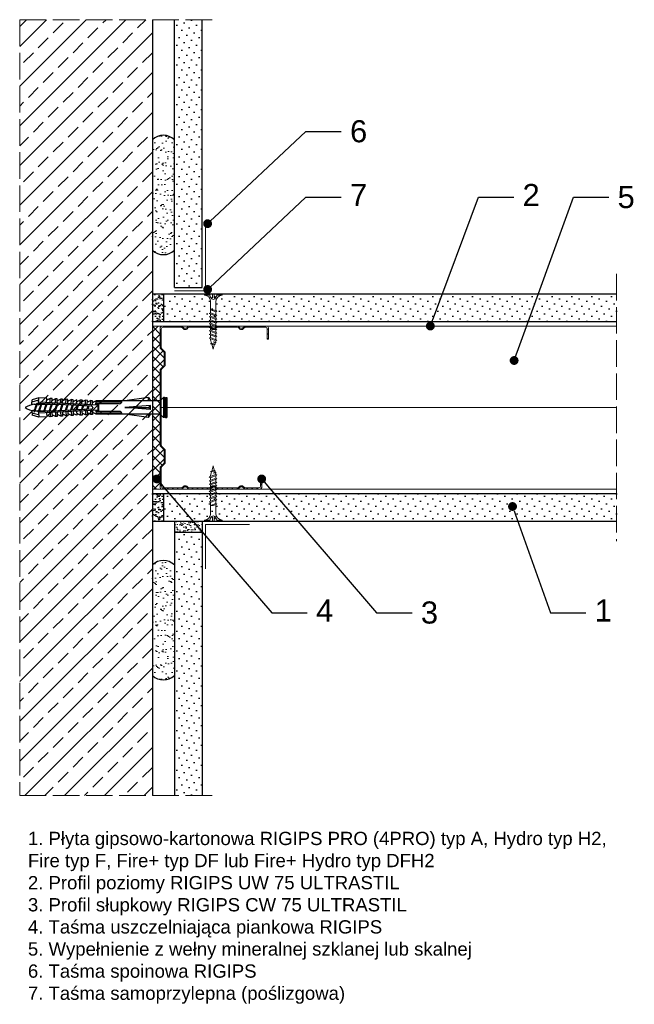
# Model space of a CAD drawing. Header units: millimetres. Extents: x 1525 to 3086, y 549 to 1600.
# Tile 5 of 6: x 2176 to 2454, y 1154 to 1600. Entities that reach past the tile are written whole.
import ezdxf
from ezdxf import colors
from ezdxf.entities.mleader import LeaderData, LeaderLine
from ezdxf.math import Vec2, Vec3

# ---------------------------------------------------------------- set-up
doc = ezdxf.new("R2010")
doc.units = ezdxf.units.MM
doc.linetypes.add('ACAD_ISO02W100', pattern=[15, 12, -3])
for name, color, linetype, lineweight in [('_ISOVER WELNA', 7, 'BATTING', 9), ('_RIGIPS AKCESORIA', 7, 'Continuous', 18), ('_RIGIPS G-K', 7, 'Continuous', 25), ('_RIGIPS PROFIL', 7, 'Continuous', 18), ('KRESKOWANIE', 7, 'Continuous', 9), ('OPISY', 7, 'Continuous', 9), ('PRZERYWANA', 7, 'ACAD_ISO02W100', 9)]:
    doc.layers.add(name, color=color, linetype=linetype, lineweight=lineweight)
doc.styles.get("Standard").update_dxf_attribs({"font": 'arial.ttf'})
doc.linetypes.add('BATTING', pattern='A,0.00254,-2.54,[134,ltypeshp.shx,S=2.54,R=0,X=-2.54,Y=0],-5.08,[134,ltypeshp.shx,S=2.54,R=180,X=2.54,Y=0],-2.54', length=10.16254)

# ---------------------------------------------------------------- blocks, each defined once
blk = doc.blocks.new('TN 25')
at = {"layer": '_RIGIPS AKCESORIA'}
for p, q in [((0, -0.84), (0, 7.16)), ((0, 7.16), (0.46, 7.16)), ((0.46, 4.78), (0, 4.78)), ((0.46, 7.16), (0.46, 4.78)), ((3.02, 4.46), (8.47, 4.46)), ((7.12, 4.46), (7.12, 3.18)), ((8.03, 2.01), (7.12, 4.46)), ((8.47, 4.46), (8.79, 5)), ((9.61, 1.51), (8.47, 4.46)), ((8.79, 5), (9.93, 2.01)), ((9, 4.46), (10.1, 4.46)), ((10.1, 4.46), (10.41, 5)), ((11.23, 1.51), (10.1, 4.46)), ((10.41, 5), (11.56, 2.01)), ((10.62, 4.46), (11.67, 4.46)), ((11.67, 4.46), (11.99, 5)), ((12.81, 1.51), (11.67, 4.46)), ((11.99, 5), (13.14, 2.01)), ((12.2, 4.46), (13.21, 4.46)), ((13.21, 4.46), (13.52, 5)), ((14.34, 1.51), (13.21, 4.46)), ((13.52, 5), (14.67, 2.01)), ((13.73, 4.46), (14.8, 4.46)), ((14.8, 4.46), (15.12, 5)), ((15.94, 1.51), (14.8, 4.46)), ((15.12, 5), (16.26, 2.01)), ((15.33, 4.46), (16.42, 4.46)), ((16.42, 4.46), (16.73, 5)), ((17.55, 1.51), (16.42, 4.46)), ((16.73, 5), (17.88, 2.01)), ((16.94, 4.46), (17.99, 4.46)), ((17.99, 4.46), (18.31, 5)), ((19.13, 1.51), (17.99, 4.46)), ((18.31, 5), (19.45, 2.01)), ((18.52, 4.46), (19.68, 4.46)), ((19.68, 4.46), (20, 5)), ((20.82, 1.51), (19.68, 4.46)), ((20, 5), (21.14, 2.01)), ((20.21, 4.46), (20.7, 4.46)), ((20.7, 4.46), (22.28, 3.98)), ((0, 3.5), (1.77, 3.5)), ((0, 2.83), (1.77, 2.83)), ((0.46, 1.64), (0, 1.64)), ((0.46, -0.84), (0.46, 1.64)), ((1.77, 3.5), (1.77, 4.2)), ((1.77, 2.83), (1.77, 2.18)), ((7.49, 2.01), (3.55, 2.01)), ((7.12, 3.18), (7.65, 1.53)), ((7.65, 1.53), (8.03, 2.01)), ((9.41, 2.01), (8.03, 2.01)), ((9.93, 2.01), (9.61, 1.51)), ((11.04, 2.01), (9.93, 2.01)), ((11.56, 2.01), (11.23, 1.51)), ((12.61, 2.01), (11.56, 2.01)), ((13.14, 2.01), (12.81, 1.51)), ((14.15, 2.01), (13.14, 2.01)), ((14.67, 2.01), (14.34, 1.51)), ((15.74, 2.01), (14.67, 2.01)), ((16.26, 2.01), (15.94, 1.51)), ((17.36, 2.01), (16.26, 2.01)), ((17.88, 2.01), (17.55, 1.51)), ((18.93, 2.01), (17.88, 2.01)), ((19.45, 2.01), (19.13, 1.51)), ((19.45, 2.01), (20.62, 2.01)), ((21.14, 2.01), (20.82, 1.51)), ((21.14, 2.01), (21.81, 2.12)), ((21.85, 1.83), (21.67, 3.28)), ((21.67, 3.28), (22.14, 2.4)), ((22.14, 2.4), (21.85, 1.83)), ((22.7, 2.36), (22.14, 2.4)), ((22.28, 3.98), (22.56, 4.37)), ((22.7, 2.36), (22.28, 3.98)), ((22.56, 4.37), (23.03, 2.71)), ((23.03, 2.71), (22.7, 2.36)), ((22.71, 3.85), (25, 3.24)), ((25, 3.24), (23.03, 2.71)), ((0, -0.84), (0.46, -0.84))]:
    blk.add_line(p, q, dxfattribs=at)
for centre, major_axis, ratio, start_param, end_param in [((3.09, 7.67), (0.17, 3.2), 0.826134, 1.773653, 3.180586), ((-0.04, 0.9), (0, 3.93), 0.848176, -0.720942, -0.151112), ((3.37, -1.57), (0.28, 3.57), 0.832181, 0.035984, 1.430787), ((-2.73, 15.91), (0, 14.76), 0.848176, 3.399396, 3.475072), ((0.59, 4.62), (0, 2.81), 0.848176, 3.475072, 3.862535), ((1.66, 3.18), (0, 0.895), 0.848176, -1.552777, -0.720942), ((1.66, 3.18), (0, 0.895), 0.848176, 3.862535, 4.730408)]:
    blk.add_ellipse(centre, major_axis=major_axis, ratio=ratio, start_param=start_param, end_param=end_param, dxfattribs=at)
blk = doc.blocks.new('CW 75 ULTRASTIL')
h = blk.add_hatch()
h.set_pattern_fill('ANSI31', color=256, scale=0.5, style=0)
h.paths.add_polyline_path([(106.07, 103.31, -0.414214), (106.87, 104.11), (115.19, 104.11, -0.198912), (115.55, 103.96), (116.25, 103.25, 0.198912), (116.61, 103.11), (117.19, 103.11, 0.198912), (117.55, 103.25), (118.25, 103.96, -0.198912), (118.61, 104.11), (127.89, 104.11, -0.198912), (128.25, 103.96), (128.95, 103.25, 0.198912), (129.31, 103.11), (129.89, 103.11, 0.198912), (130.25, 103.25), (130.95, 103.96, -0.198912), (131.31, 104.11), (140.59, 104.11, -0.198912), (140.95, 103.96), (141.65, 103.25, 0.198912), (142.01, 103.11), (142.59, 103.11, 0.198912), (142.95, 103.25), (143.65, 103.96, -0.198912), (144.01, 104.11), (153.17, 104.11, -0.414214), (153.97, 103.31), (153.97, 98.66), (154.52, 98.66), (154.52, 103.86, 0.414214), (153.72, 104.66), (144.01, 104.66, 0.198912), (143.65, 104.51), (142.95, 103.8, -0.198912), (142.59, 103.66), (142.01, 103.66, -0.198912), (141.65, 103.8), (140.95, 104.51, 0.198912), (140.59, 104.66), (131.31, 104.66, 0.198912), (130.95, 104.51), (130.25, 103.8, -0.198912), (129.89, 103.66), (129.31, 103.66, -0.198912), (128.95, 103.8), (128.25, 104.51, 0.198912), (127.89, 104.66), (118.61, 104.66, 0.198912), (118.25, 104.51), (117.55, 103.8, -0.198912), (117.19, 103.66), (116.61, 103.66, -0.198912), (116.25, 103.8), (115.55, 104.51, 0.198912), (115.19, 104.66), (106.32, 104.66, 0.414214), (105.52, 103.86), (105.52, 94.86, 0.198912), (105.67, 94.51), (107.17, 93, -0.198912), (107.32, 92.65), (107.32, 87.06, -0.198912), (107.17, 86.71), (105.67, 85.2, 0.198912), (105.52, 84.85), (105.52, 50.66, 0.198912), (105.67, 50.31), (107.17, 48.8, -0.198912), (107.32, 48.45), (107.32, 42.86, -0.198912), (107.17, 42.51), (105.67, 41, 0.198912), (105.52, 40.65), (105.52, 31.66, 0.414214), (106.32, 30.86), (115.19, 30.86, 0.198912), (115.55, 31), (116.25, 31.71, -0.198912), (116.61, 31.86), (117.19, 31.86, -0.198912), (117.55, 31.71), (118.25, 31, 0.198912), (118.61, 30.86), (127.89, 30.86, 0.198912), (128.25, 31), (128.95, 31.71, -0.198912), (129.31, 31.86), (129.89, 31.86, -0.198912), (130.25, 31.71), (130.95, 31, 0.198912), (131.31, 30.86), (140.59, 30.86, 0.198912), (140.95, 31), (141.65, 31.71, -0.198912), (142.01, 31.86), (142.59, 31.86, -0.198912), (142.95, 31.71), (143.65, 31, 0.198912), (144.01, 30.86), (150.72, 30.86, 0.414214), (151.52, 31.66), (151.52, 36.86), (150.97, 36.86), (150.97, 32.21, -0.414214), (150.17, 31.41), (144.01, 31.41, -0.198912), (143.65, 31.55), (142.95, 32.26, 0.198912), (142.59, 32.41), (142.01, 32.41, 0.198912), (141.65, 32.26), (140.95, 31.55, -0.198912), (140.59, 31.41), (131.31, 31.41, -0.198912), (130.95, 31.55), (130.25, 32.26, 0.198912), (129.89, 32.41), (129.31, 32.41, 0.198912), (128.95, 32.26), (128.25, 31.55, -0.198912), (127.89, 31.41), (118.61, 31.41, -0.198912), (118.25, 31.55), (117.55, 32.26, 0.198912), (117.19, 32.41), (116.61, 32.41, 0.198912), (116.25, 32.26), (115.55, 31.55, -0.198912), (115.19, 31.41), (106.87, 31.41, -0.414214), (106.07, 32.21), (106.07, 40.65, -0.198912), (106.22, 41), (107.72, 42.51, 0.198912), (107.87, 42.86), (107.87, 48.45, 0.198912), (107.72, 48.8), (106.22, 50.31, -0.198912), (106.07, 50.66), (106.07, 84.85, -0.198912), (106.22, 85.2), (107.72, 86.71, 0.198912), (107.87, 87.06), (107.87, 92.65, 0.198912), (107.72, 93), (106.22, 94.51, -0.198912), (106.07, 94.86)])
at = {"layer": '_RIGIPS PROFIL'}
for p, q in [((105.52, 103.86), (105.52, 94.86)), ((106.07, 103.31), (106.07, 94.86)), ((115.19, 104.66), (106.32, 104.66)), ((115.19, 104.11), (106.87, 104.11)), ((115.55, 104.51), (116.25, 103.8)), ((115.55, 103.96), (116.25, 103.25)), ((117.19, 103.66), (116.61, 103.66)), ((117.19, 103.11), (116.61, 103.11)), ((118.25, 104.51), (117.55, 103.8)), ((118.25, 103.96), (117.55, 103.25)), ((127.89, 104.66), (118.61, 104.66)), ((127.89, 104.11), (118.61, 104.11)), ((128.25, 104.51), (128.95, 103.8)), ((128.25, 103.96), (128.95, 103.25)), ((129.89, 103.66), (129.31, 103.66)), ((129.89, 103.11), (129.31, 103.11)), ((130.95, 104.51), (130.25, 103.8)), ((130.95, 103.96), (130.25, 103.25)), ((131.31, 104.66), (140.59, 104.66)), ((131.31, 104.11), (140.59, 104.11)), ((140.95, 104.51), (141.65, 103.8)), ((140.95, 103.96), (141.65, 103.25)), ((142.59, 103.66), (142.01, 103.66)), ((142.59, 103.11), (142.01, 103.11)), ((143.65, 104.51), (142.95, 103.8)), ((143.65, 103.96), (142.95, 103.25)), ((153.72, 104.66), (144.01, 104.66)), ((153.17, 104.11), (144.01, 104.11)), ((153.97, 98.66), (153.97, 103.31)), ((154.52, 98.66), (154.52, 103.86)), ((153.97, 98.66), (154.52, 98.66)), ((107.17, 93), (105.67, 94.51)), ((107.72, 93), (106.22, 94.51)), ((107.32, 92.65), (107.32, 87.06)), ((107.87, 92.65), (107.87, 87.06)), ((105.52, 84.85), (105.52, 50.66)), ((107.17, 86.71), (105.67, 85.2)), ((106.07, 84.85), (106.07, 50.66)), ((107.72, 86.71), (106.22, 85.2)), ((107.17, 48.8), (105.67, 50.31)), ((107.72, 48.8), (106.22, 50.31)), ((107.32, 42.86), (107.32, 48.45)), ((107.87, 42.86), (107.87, 48.45)), ((105.52, 31.66), (105.52, 40.65)), ((107.17, 42.51), (105.67, 41)), ((106.07, 32.21), (106.07, 40.65)), ((107.72, 42.51), (106.22, 41)), ((150.97, 36.86), (150.97, 32.21)), ((150.97, 36.86), (151.52, 36.86)), ((151.52, 36.86), (151.52, 31.66)), ((115.19, 31.41), (106.87, 31.41)), ((115.55, 31.55), (116.25, 32.26)), ((115.55, 31), (116.25, 31.71)), ((117.19, 32.41), (116.61, 32.41)), ((117.19, 31.86), (116.61, 31.86)), ((118.25, 31.55), (117.55, 32.26)), ((118.25, 31), (117.55, 31.71)), ((127.89, 31.41), (118.61, 31.41)), ((128.25, 31.55), (128.95, 32.26)), ((128.25, 31), (128.95, 31.71)), ((129.89, 32.41), (129.31, 32.41)), ((129.89, 31.86), (129.31, 31.86)), ((130.95, 31.55), (130.25, 32.26)), ((130.95, 31), (130.25, 31.71)), ((131.31, 31.41), (140.59, 31.41)), ((140.95, 31.55), (141.65, 32.26)), ((140.95, 31), (141.65, 31.71)), ((142.59, 32.41), (142.01, 32.41)), ((142.59, 31.86), (142.01, 31.86)), ((143.65, 31.55), (142.95, 32.26)), ((143.65, 31), (142.95, 31.71)), ((150.17, 31.41), (144.01, 31.41)), ((115.19, 30.86), (106.32, 30.86)), ((127.89, 30.86), (118.61, 30.86)), ((131.31, 30.86), (140.59, 30.86)), ((150.72, 30.86), (144.01, 30.86))]:
    blk.add_line(p, q, dxfattribs=at)
for centre, radius, start, end in [((106.32, 103.86), 0.8, 90, 180), ((106.87, 103.31), 0.8, 90, 180), ((115.19, 104.16), 0.5, 45, 90), ((115.19, 103.61), 0.5, 45, 90), ((116.61, 104.16), 0.5, 225, 270), ((116.61, 103.61), 0.5, 225, 270), ((117.19, 104.16), 0.5, 270, 315), ((117.19, 103.61), 0.5, 270, 315), ((118.61, 104.16), 0.5, 90, 135), ((118.61, 103.61), 0.5, 90, 135), ((127.89, 104.16), 0.5, 45, 90), ((127.89, 103.61), 0.5, 45, 90), ((129.31, 104.16), 0.5, 225, 270), ((129.31, 103.61), 0.5, 225, 270), ((129.89, 104.16), 0.5, 270, 315), ((129.89, 103.61), 0.5, 270, 315), ((131.31, 104.16), 0.5, 90, 135), ((131.31, 103.61), 0.5, 90, 135), ((140.59, 104.16), 0.5, 45, 90), ((140.59, 103.61), 0.5, 45, 90), ((142.01, 104.16), 0.5, 225, 270), ((142.01, 103.61), 0.5, 225, 270), ((142.59, 104.16), 0.5, 270, 315), ((142.59, 103.61), 0.5, 270, 315), ((144.01, 104.16), 0.5, 90, 135), ((144.01, 103.61), 0.5, 90, 135), ((153.17, 103.31), 0.8, 0, 90), ((153.72, 103.86), 0.8, 0, 90), ((106.02, 94.86), 0.5, 180, 225), ((106.57, 94.86), 0.5, 180, 225), ((106.82, 92.65), 0.5, 0, 45), ((107.37, 92.65), 0.5, 0, 45), ((106.02, 84.85), 0.5, 135, 180), ((106.57, 84.85), 0.5, 135, 180), ((106.82, 87.06), 0.5, 315, 0), ((107.37, 87.06), 0.5, 315, 0), ((106.02, 50.66), 0.5, 180, 225), ((106.57, 50.66), 0.5, 180, 225), ((106.82, 48.45), 0.5, 0, 45), ((107.37, 48.45), 0.5, 0, 45), ((106.02, 40.65), 0.5, 135, 180), ((106.57, 40.65), 0.5, 135, 180), ((106.82, 42.86), 0.5, 315, 0), ((107.37, 42.86), 0.5, 315, 0), ((106.32, 31.66), 0.8, 180, 270), ((106.87, 32.21), 0.8, 180, 270), ((115.19, 31.91), 0.5, 270, 315), ((116.61, 31.91), 0.5, 90, 135), ((116.61, 31.36), 0.5, 90, 135), ((117.19, 31.91), 0.5, 45, 90), ((117.19, 31.36), 0.5, 45, 90), ((118.61, 31.91), 0.5, 225, 270), ((127.89, 31.91), 0.5, 270, 315), ((129.31, 31.91), 0.5, 90, 135), ((129.31, 31.36), 0.5, 90, 135), ((129.89, 31.91), 0.5, 45, 90), ((129.89, 31.36), 0.5, 45, 90), ((131.31, 31.91), 0.5, 225, 270), ((140.59, 31.91), 0.5, 270, 315), ((142.01, 31.91), 0.5, 90, 135), ((142.01, 31.36), 0.5, 90, 135), ((142.59, 31.91), 0.5, 45, 90), ((142.59, 31.36), 0.5, 45, 90), ((144.01, 31.91), 0.5, 225, 270), ((150.17, 32.21), 0.8, 270, 0), ((150.72, 31.66), 0.8, 270, 0), ((115.19, 31.36), 0.5, 270, 315), ((118.61, 31.36), 0.5, 225, 270), ((127.89, 31.36), 0.5, 270, 315), ((131.31, 31.36), 0.5, 225, 270), ((140.59, 31.36), 0.5, 270, 315), ((144.01, 31.36), 0.5, 225, 270)]:
    blk.add_arc(centre, radius, start, end, dxfattribs=at)
blk = doc.blocks.new('kolek rozprezny komplet 60')
for p, q in [((390.66, 217.01), (390.76, 218.91)), ((393.75, 218.75), (390.71, 217.96)), ((393.81, 219.85), (390.76, 218.91)), ((393.68, 217.35), (393.81, 219.85)), ((397.41, 219.66), (393.81, 219.85)), ((397.31, 217.76), (397.41, 219.66)), ((399, 219.58), (397.82, 218.98)), ((398.9, 217.68), (399, 219.58)), ((399.8, 219.54), (399, 219.58)), ((399.7, 217.64), (399.8, 219.54)), ((401.4, 219.45), (400.22, 218.85)), ((401.3, 217.56), (401.4, 219.45)), ((402.2, 219.41), (401.4, 219.45)), ((402.1, 217.51), (402.2, 219.41)), ((403.8, 219.33), (402.61, 218.72)), ((403.7, 217.43), (403.8, 219.33)), ((404.6, 219.29), (403.8, 219.33)), ((404.5, 217.39), (404.6, 219.29)), ((406.19, 219.2), (405.01, 218.6)), ((406.09, 217.3), (406.19, 219.2)), ((406.99, 219.16), (406.19, 219.2)), ((406.89, 217.26), (406.99, 219.16)), ((408.59, 219.08), (407.41, 218.47)), ((408.49, 217.18), (408.59, 219.08)), ((409.39, 219.03), (408.59, 219.08)), ((409.29, 217.14), (409.39, 219.03)), ((410.99, 218.95), (409.8, 218.35)), ((410.89, 217.05), (410.99, 218.95)), ((412.59, 218.87), (411.4, 218.26)), ((412.49, 216.97), (412.59, 218.87)), ((413.38, 218.82), (412.59, 218.87)), ((413.28, 216.93), (413.38, 218.82)), ((414.98, 218.74), (413.8, 218.14)), ((414.88, 216.84), (414.98, 218.74)), ((415.78, 218.7), (414.98, 218.74)), ((415.68, 216.8), (415.78, 218.7)), ((417.38, 218.62), (416.2, 218.01)), ((417.28, 216.72), (417.38, 218.62)), ((418.18, 218.57), (417.38, 218.62)), ((418.08, 216.68), (418.18, 218.57)), ((419.78, 218.49), (418.59, 217.89)), ((419.68, 216.59), (419.78, 218.49)), ((448.67, 218.45), (419.77, 218.45)), ((443.47, 219.95), (432.8, 218.45)), ((443.47, 218.45), (443.47, 219.95)), ((443.47, 219.95), (444.34, 218.45)), ((450.17, 219.95), (448.67, 218.45)), ((448.67, 218.45), (448.67, 212.45)), ((450.17, 219.95), (450.17, 210.95)), ((450.67, 219.95), (450.17, 219.95)), ((450.67, 219.95), (450.67, 210.95)), ((450.67, 219.35), (451.17, 219.95)), ((451.17, 219.95), (451.67, 219.95)), ((451.17, 219.95), (451.17, 210.95)), ((451.67, 219.95), (451.67, 210.95)), ((393.15, 216.88), (390.66, 217.01)), ((393.15, 214.02), (390.66, 213.89)), ((390.66, 213.89), (390.76, 211.99)), ((391.67, 216.95), (392.67, 216.95)), ((392.67, 216.95), (391.67, 213.95)), ((391.67, 213.95), (391.71, 213.45)), ((391.71, 213.45), (392.07, 213.95)), ((392.67, 216.95), (392.07, 213.95)), ((393.07, 216.95), (392.07, 213.95)), ((392.07, 213.95), (393.67, 213.95)), ((392.67, 216.95), (393.04, 217.45)), ((393.07, 216.95), (393.04, 217.45)), ((393.07, 216.95), (394.67, 216.95)), ((394.67, 216.95), (393.67, 213.95)), ((393.67, 213.95), (393.7, 213.55)), ((417.38, 216.11), (393.68, 217.35)), ((417.38, 214.79), (393.68, 213.55)), ((420.47, 216.55), (393.71, 217.95)), ((420.47, 214.35), (393.71, 212.95)), ((393.78, 213.55), (394.07, 213.95)), ((394.67, 216.95), (394.07, 213.95)), ((395.07, 216.95), (394.07, 213.95)), ((394.07, 213.95), (396.07, 213.95)), ((394.67, 216.95), (394.92, 217.29)), ((395.07, 216.95), (395.05, 217.28)), ((395.07, 216.95), (397.07, 216.95)), ((397.07, 216.95), (396.07, 213.95)), ((396.07, 213.95), (396.09, 213.67)), ((396.28, 213.68), (396.47, 213.95)), ((397.07, 216.95), (396.47, 213.95)), ((397.47, 216.95), (396.47, 213.95)), ((396.47, 213.95), (398.47, 213.95)), ((397.07, 216.95), (397.23, 217.17)), ((397.47, 216.95), (397.46, 217.16)), ((397.47, 216.95), (399.47, 216.95)), ((397.67, 217.14), (397.71, 217.74)), ((398.47, 217.1), (398.5, 217.7)), ((399.47, 216.95), (398.47, 213.95)), ((398.47, 213.95), (398.48, 213.8)), ((398.77, 213.81), (398.87, 213.95)), ((399.47, 216.95), (398.87, 213.95)), ((399.87, 216.95), (398.87, 213.95)), ((398.87, 213.95), (400.87, 213.95)), ((399.47, 216.95), (399.55, 217.05)), ((399.87, 216.95), (399.87, 217.03)), ((399.87, 216.95), (401.38, 216.95)), ((400.07, 217.02), (400.1, 217.62)), ((400.07, 213.88), (400.1, 213.28)), ((400.87, 216.98), (400.9, 217.58)), ((401.87, 216.92), (400.87, 213.95)), ((400.87, 213.95), (400.88, 213.92)), ((400.87, 213.92), (400.9, 213.32)), ((401.87, 216.92), (401.27, 213.95)), ((402.26, 216.9), (401.27, 213.95)), ((401.27, 213.95), (401.38, 213.95)), ((401.27, 213.94), (401.27, 213.95)), ((402.47, 216.89), (402.5, 217.49)), ((402.47, 214.01), (402.5, 213.41)), ((403.27, 216.85), (403.3, 217.45)), ((403.27, 214.05), (403.3, 213.45)), ((404.22, 216.8), (403.31, 214.05)), ((404.24, 216.8), (403.7, 214.07)), ((404.62, 216.78), (403.72, 214.07)), ((404.86, 216.77), (404.9, 217.37)), ((404.86, 214.13), (404.9, 213.53)), ((405.66, 216.73), (405.69, 217.32)), ((405.66, 214.17), (405.69, 213.58)), ((406.58, 216.68), (405.75, 214.18)), ((406.62, 216.68), (406.12, 214.2)), ((406.98, 216.66), (406.16, 214.2)), ((407.26, 216.64), (407.29, 217.24)), ((407.26, 214.26), (407.29, 213.66)), ((408.06, 216.6), (408.09, 217.2)), ((408.06, 214.3), (408.09, 213.7)), ((408.94, 216.55), (408.19, 214.31)), ((408.99, 216.55), (408.55, 214.33)), ((409.34, 216.53), (408.6, 214.33)), ((409.66, 216.52), (409.69, 217.12)), ((409.66, 214.38), (409.69, 213.79)), ((410.46, 216.47), (410.49, 217.07)), ((410.46, 214.43), (410.49, 213.83)), ((411.3, 216.43), (410.64, 214.44)), ((410.89, 213.85), (410.99, 211.95)), ((411.37, 216.43), (410.98, 214.45)), ((411.69, 216.41), (411.04, 214.46)), ((412.05, 216.39), (412.09, 216.99)), ((412.05, 214.51), (412.09, 213.91)), ((412.49, 213.93), (412.59, 212.03)), ((412.85, 216.35), (412.89, 216.95)), ((412.85, 214.55), (412.89, 213.95)), ((413.66, 216.31), (413.08, 214.56)), ((413.28, 213.97), (413.38, 212.08)), ((413.75, 216.3), (413.4, 214.58)), ((414.05, 216.29), (413.49, 214.58)), ((414.45, 216.27), (414.48, 216.86)), ((414.45, 214.64), (414.48, 214.04)), ((414.88, 214.06), (414.98, 212.16)), ((415.25, 216.22), (415.28, 216.82)), ((415.25, 214.68), (415.28, 214.08)), ((416.02, 216.18), (415.52, 214.69)), ((415.68, 214.1), (415.78, 212.2)), ((416.12, 216.18), (415.83, 214.71)), ((416.41, 216.16), (415.93, 214.71)), ((417.28, 214.18), (417.38, 212.29)), ((418.22, 215.58), (418.01, 214.95)), ((418.08, 214.22), (418.18, 212.33)), ((419.68, 214.31), (419.78, 212.41)), ((430.17, 217.15), (419.71, 217.15)), ((431.37, 217.95), (419.75, 217.95)), ((420.47, 217.15), (420.47, 213.75)), ((420.67, 217.15), (420.67, 213.75)), ((420.87, 217.15), (420.87, 213.75)), ((444.34, 216.37), (432.8, 215.45)), ((432.8, 215.45), (443.47, 215.45)), ((444.34, 214.53), (432.8, 215.45)), ((444.34, 216.37), (443.47, 215.45)), ((444.34, 214.53), (443.47, 215.45)), ((444.34, 214.53), (444.34, 216.37)), ((448.67, 216.95), (448.67, 213.95)), ((393.75, 212.15), (390.71, 212.94)), ((393.81, 211.05), (390.76, 211.99)), ((393.68, 213.55), (393.81, 211.05)), ((397.41, 211.24), (393.81, 211.05)), ((397.31, 213.14), (397.41, 211.24)), ((397.67, 213.76), (397.71, 213.16)), ((399, 211.32), (397.82, 211.93)), ((398.47, 213.8), (398.5, 213.2)), ((398.9, 213.22), (399, 211.32)), ((399.8, 211.36), (399, 211.32)), ((399.7, 213.26), (399.8, 211.36)), ((401.4, 211.45), (400.22, 212.05)), ((401.3, 213.35), (401.4, 211.45)), ((402.2, 211.49), (401.4, 211.45)), ((402.1, 213.39), (402.2, 211.49)), ((403.8, 211.57), (402.61, 212.18)), ((403.7, 213.47), (403.8, 211.57)), ((404.6, 211.62), (403.8, 211.57)), ((404.5, 213.51), (404.6, 211.62)), ((406.19, 211.7), (405.01, 212.3)), ((406.09, 213.6), (406.19, 211.7)), ((406.99, 211.74), (406.19, 211.7)), ((406.89, 213.64), (406.99, 211.74)), ((408.59, 211.82), (407.41, 212.43)), ((408.49, 213.72), (408.59, 211.82)), ((409.39, 211.87), (408.59, 211.82)), ((409.29, 213.76), (409.39, 211.87)), ((410.99, 211.95), (409.8, 212.55)), ((412.59, 212.03), (411.4, 212.64)), ((413.38, 212.08), (412.59, 212.03)), ((414.98, 212.16), (413.8, 212.76)), ((415.78, 212.2), (414.98, 212.16)), ((417.38, 212.29), (416.2, 212.89)), ((418.18, 212.33), (417.38, 212.29)), ((419.78, 212.41), (418.59, 213.01)), ((430.17, 213.75), (419.71, 213.75)), ((431.37, 212.95), (419.75, 212.95)), ((448.67, 212.45), (419.77, 212.45)), ((443.47, 210.95), (432.8, 212.45)), ((443.47, 212.45), (443.47, 210.95)), ((443.47, 210.95), (444.34, 212.45)), ((450.17, 210.95), (448.67, 212.45)), ((450.67, 210.95), (450.17, 210.95)), ((450.67, 211.55), (451.17, 210.95)), ((451.17, 210.95), (451.67, 210.95))]:
    blk.add_line(p, q)
for centre, radius, start, end in [((397.68, 219.24), 0.3, 177, 297), ((400.08, 219.12), 0.3, 177, 297), ((402.48, 218.99), 0.3, 177, 297), ((404.87, 218.87), 0.3, 177, 297), ((407.27, 218.74), 0.3, 177, 297), ((409.67, 218.61), 0.3, 177, 297), ((411.27, 218.53), 0.3, 177, 297), ((413.66, 218.41), 0.3, 177, 297), ((416.06, 218.28), 0.3, 177, 297), ((430.17, 218.45), 1.3, 270, 0), ((393.41, 206.24), 10.85, 99.2038, 121.9083), ((393.41, 224.66), 10.85, 238.0917, 260.7962), ((393.65, 216.85), 0.5, 87, 177), ((393.65, 214.05), 0.5, 183, 273), ((417.55, 215.45), 0.682, 255.8604, 104.1386), ((418.46, 218.15), 0.3, 177, 297), ((422.67, 216.95), 1, 90, 168.463), ((397.68, 211.66), 0.3, 63, 183), ((400.08, 211.78), 0.3, 63, 183), ((402.48, 211.91), 0.3, 63, 183), ((404.87, 212.03), 0.3, 63, 183), ((407.27, 212.16), 0.3, 63, 183), ((409.67, 212.29), 0.3, 63, 183), ((411.27, 212.37), 0.3, 63, 183), ((413.66, 212.5), 0.3, 63, 183), ((416.06, 212.62), 0.3, 63, 183), ((418.46, 212.75), 0.3, 63, 183), ((422.67, 213.95), 1, 191.537, 270), ((430.17, 212.45), 1.3, 0, 90)]:
    blk.add_arc(centre, radius, start, end)
blk = doc.blocks.new('_Dot')
at = {"color": 0, "linetype": 'ByBlock', "lineweight": -2}
blk.add_line((-0.5, 0), (-1, 0), dxfattribs=at)
at = {"color": 0, "linetype": 'ByBlock', "const_width": 0.5}
blk.add_lwpolyline([(-0.25, 0, 1), (0.25, 0, 1)], format="xyb", close=True, dxfattribs=at)

msp = doc.modelspace()

# ---------------------------------------------------------------- hatches: boundary and pattern name
at = {"layer": '_RIGIPS AKCESORIA'}
h = msp.add_hatch(dxfattribs=at)
h.set_pattern_fill('ANSI37', color=256, style=0)
h.set_pattern_definition([(45, (291.006, 384.5676), (-2.245064, 2.245064), []), (135, (291.006, 384.5676), (-2.245064, -2.245064), [])])
h.paths.add_polyline_path([(2239.71, 1441.54, -0.198912), (2239.86, 1441.9), (2241.36, 1443.4, 0.198912), (2241.51, 1443.76), (2241.51, 1449.34, 0.198912), (2241.36, 1449.7), (2239.86, 1451.2, -0.198912), (2239.71, 1451.56), (2239.71, 1460.55, -0.414214), (2240.51, 1461.35), (2236.21, 1461.35), (2236.21, 1387.55), (2240.51, 1387.55, -0.414214), (2239.71, 1388.35), (2239.71, 1397.34, -0.198912), (2239.86, 1397.7), (2241.36, 1399.2, 0.198912), (2241.51, 1399.56), (2241.51, 1405.14, 0.198912), (2241.36, 1405.5), (2239.86, 1407, -0.198912), (2239.71, 1407.36)])
at = {"layer": '_RIGIPS G-K'}
h = msp.add_hatch(dxfattribs=at)
h.set_pattern_fill('DOTS', color=256, scale=2, angle=225, style=0)
h.set_pattern_definition([(135, (651.006, 2861.4027), (1.122532, 3.367596), [0, -3.175])])
h.paths.add_polyline_path([(2258.71, 1599.95), (2246.21, 1599.95), (2246.21, 1478.85), (2258.71, 1478.85)])
h = msp.add_hatch(dxfattribs=at)
h.set_pattern_fill('AR-SAND', color=256, scale=0.05, style=0)
h.set_pattern_definition([(37.5, (221.6727, 372.9676), (-0.0800016, 2.4470662), [0, -1.9304, 0, -2.159, 0, -2.06375]), (7.5, (221.6727, 372.9676), (2.2476164, 3.5841255), [0, -1.0414, 0, -1.7399, 0, -0.66675]), (327.5, (220.1106, 372.9676), (3.9549619, 0.007186), [0, -0.635, 0, -2.286, 0, -2.9845]), (317.5, (220.1106, 372.9676), (3.8177823, 1.1146466), [0, -0.3175, 0, -1.4986, 0, -1.7145])])
h.paths.add_polyline_path([(2241.21, 1475.85), (2236.21, 1475.85), (2236.21, 1463.35), (2241.21, 1463.35)])
h = msp.add_hatch(dxfattribs=at)
h.set_pattern_fill('DOTS', color=256, scale=2, angle=225, style=0)
h.set_pattern_definition([(225, (301.006, 0.9), (1.122532, -3.367596), [0, -3.175])])
h.paths.add_polyline_path([(2446.21, 1475.85), (2241.21, 1475.85), (2241.21, 1463.35), (2446.21, 1463.35)])
h = msp.add_hatch(dxfattribs=at)
h.set_pattern_fill('AR-SAND', color=256, scale=0.05, style=0)
h.set_pattern_definition([(322.5, (221.6727, 2475.9351), (-0.0800016, -2.4470662), [0, -1.9304, 0, -2.159, 0, -2.06375]), (352.5, (221.6727, 2475.935), (2.2476164, -3.5841255), [0, -1.0414, 0, -1.7399, 0, -0.66675]), (32.5, (220.1106, 2475.9351), (3.9549619, -0.007186), [0, -0.635, 0, -2.286, 0, -2.9845]), (42.5, (220.1106, 2475.935), (3.8177823, -1.1146466), [0, -0.3175, 0, -1.4986, 0, -1.7145])])
h.paths.add_polyline_path([(2236.21, 1373.05), (2241.21, 1373.05), (2241.21, 1385.55), (2236.21, 1385.55)])
h = msp.add_hatch(dxfattribs=at)
h.set_pattern_fill('DOTS', color=256, scale=2, angle=225, style=0)
h.set_pattern_definition([(225, (301.006, -0.9), (1.122532, -3.367596), [0, -3.175])])
h.paths.add_polyline_path([(2446.21, 1385.55), (2241.21, 1385.55), (2241.21, 1373.05), (2446.21, 1373.05)])
h = msp.add_hatch(dxfattribs=at)
h.set_pattern_fill('DOTS', color=256, scale=2, angle=225, style=0)
h.set_pattern_definition([(225, (651.006, -12.5), (1.122532, -3.367596), [0, -3.175])])
h.paths.add_polyline_path([(2246.21, 1248.95), (2258.71, 1248.95), (2258.71, 1368.05), (2246.21, 1368.05)])
at = {"layer": 'KRESKOWANIE'}
h = msp.add_hatch(dxfattribs=at)
h.set_pattern_fill('ANSI33', color=256, scale=2, angle=180, style=0)
h.set_pattern_definition([(225, (301.006, 0), (8.980256, -8.980256), []), (225, (292.026, 1e-15), (8.980256, -8.980256), [6.35, -3.175])])
h.paths.add_polyline_path([(2236.21, 1599.95), (2176.21, 1599.95), (2176.21, 1248.95), (2236.21, 1248.95)])
h = msp.add_hatch(dxfattribs=at)
h.set_pattern_fill('AR-SAND', color=256, scale=0.1, style=0)
h.set_pattern_definition([(322.5, (651.006, 2861.4027), (-0.160003, -4.894132), [0, -3.8608, 0, -4.318, 0, -4.1275]), (352.5, (651.006, 2861.403), (4.495233, -7.16825), [0, -2.0828, 0, -3.4798, 0, -1.3335]), (32.5, (647.882, 2861.4027), (7.909924, -0.014372), [0, -1.27, 0, -4.572, 0, -5.969]), (42.5, (647.882, 2861.403), (7.635565, -2.229293), [0, -0.635, 0, -2.9972, 0, -3.429])])
h.paths.add_polyline_path([(2246.21, 1495.65, -0.4), (2236.21, 1495.65), (2236.21, 1545.65, -0.4), (2246.21, 1545.65)])
h = msp.add_hatch(dxfattribs=at)
h.set_pattern_fill('AR-SAND', color=256, scale=0.05, style=0)
h.set_pattern_definition([(37.5, (651.006, -12.5), (-0.0800016, 2.4470662), [0, -1.9304, 0, -2.159, 0, -2.06375]), (7.5, (651.006, -12.5), (2.2476164, 3.5841255), [0, -1.0414, 0, -1.7399, 0, -0.66675]), (327.5, (649.444, -12.5), (3.9549619, 0.007186), [0, -0.635, 0, -2.286, 0, -2.9845]), (317.5, (649.444, -12.5), (3.817782, 1.1146466), [0, -0.3175, 0, -1.4986, 0, -1.7145])])
h.paths.add_polyline_path([(2258.71, 1373.05), (2246.21, 1373.05), (2246.21, 1368.05), (2258.71, 1368.05)])
h = msp.add_hatch(dxfattribs=at)
h.set_pattern_fill('AR-SAND', color=256, scale=0.1, style=0)
h.set_pattern_definition([(37.5, (651.006, -12.5), (-0.160003, 4.894132), [0, -3.8608, 0, -4.318, 0, -4.1275]), (7.5, (651.006, -12.5), (4.495233, 7.16825), [0, -2.0828, 0, -3.4798, 0, -1.3335]), (327.5, (647.882, -12.5), (7.909924, 0.014372), [0, -1.27, 0, -4.572, 0, -5.969]), (317.5, (647.882, -12.5), (7.635565, 2.229293), [0, -0.635, 0, -2.9972, 0, -3.429])])
h.paths.add_polyline_path([(2246.21, 1353.25, 0.4), (2236.21, 1353.25), (2236.21, 1303.25, 0.4), (2246.21, 1303.25)])

# ---------------------------------------------------------------- linework, layer by layer
for p, q in [((2236.21, 1599.95), (2236.21, 1248.95)), ((2246.21, 1478.85), (2246.21, 1599.95)), ((2258.71, 1478.85), (2258.71, 1599.95)), ((2246.21, 1478.85), (2258.71, 1478.85)), ((2246.21, 1373.05), (2246.21, 1248.95)), ((2258.71, 1373.05), (2258.71, 1248.95)), ((2246.21, 1368.05), (2258.71, 1368.05))]:
    msp.add_line(p, q)
at = {"layer": '_ISOVER WELNA', "ltscale": 3.6}
msp.add_line((2446.21, 1424.45), (2240.26, 1424.45), dxfattribs=at)
at = {"layer": '_RIGIPS AKCESORIA'}
for p, q in [((2260.21, 1478.85), (2260.21, 1508.85)), ((2246.21, 1477.35), (2261.21, 1477.35))]:
    msp.add_line(p, q, dxfattribs=at)
msp.add_lwpolyline([(2260.21, 1351.55), (2260.21, 1371.55), (2280.21, 1371.55)], dxfattribs=at)
at = {"layer": '_RIGIPS G-K'}
for p, q in [((2236.21, 1475.85), (2446.21, 1475.85)), ((2241.21, 1475.85), (2241.21, 1463.35)), ((2236.21, 1463.35), (2446.21, 1463.35)), ((2236.21, 1385.55), (2446.21, 1385.55)), ((2241.21, 1385.55), (2241.21, 1373.05)), ((2236.21, 1373.05), (2446.21, 1373.05))]:
    msp.add_line(p, q, dxfattribs=at)
for centre, start, end in [((2241.21, 1540.4), 46.3972, 133.6028), ((2241.21, 1500.9), 226.3972, 313.6028), ((2241.21, 1348), 46.3972, 133.6028), ((2241.21, 1308.5), 226.3972, 313.6028)]:
    msp.add_arc(centre, 7.25, start, end, dxfattribs=at)
at = {"layer": '_RIGIPS PROFIL'}
for p, q in [((2236.21, 1461.35), (2446.21, 1461.35)), ((2236.21, 1387.55), (2446.21, 1387.55))]:
    msp.add_line(p, q, dxfattribs=at)
at = {"layer": 'PRZERYWANA'}
for p, q in [((2176.21, 1599.95), (2176.21, 1248.95)), ((2176.21, 1599.95), (2266.21, 1599.95)), ((2446.21, 1484.95), (2446.21, 1363.95)), ((2176.21, 1248.95), (2266.21, 1248.95))]:
    msp.add_line(p, q, dxfattribs=at)

# ---------------------------------------------------------------- block references
msp.add_blockref('kolek rozprezny komplet 60', (1791.03, 1209))
at = {"layer": '_RIGIPS AKCESORIA', "xscale": -1, "rotation": 90}
msp.add_blockref('TN 25', (2266.95, 1475.85), dxfattribs=at)
at = {"layer": '_RIGIPS AKCESORIA', "rotation": 90}
msp.add_blockref('TN 25', (2266.95, 1373.05), dxfattribs=at)
at = {"layer": '_RIGIPS PROFIL'}
msp.add_blockref('CW 75 ULTRASTIL', (2134.19, 1356.69), dxfattribs=at)

# ---------------------------------------------------------------- texts
at = {"insert": (2179.93, 1232.52), "char_height": 6, "width": 261.7818, "attachment_point": 1}
msp.add_mtext('1. Płyta gipsowo-kartonowa RIGIPS PRO (4PRO) typ A, Hydro typ H2, Fire typ F, Fire+ typ DF lub Fire+ Hydro typ DFH2\\P2. Profil poziomy RIGIPS UW 75 ULTRASTIL\\P3. Profil słupkowy RIGIPS CW 75 ULTRASTIL\\P4. Taśma uszczelniająca piankowa RIGIPS\\P5. Wypełnienie z wełny mineralnej szklanej lub skalnej\\P6. Taśma spoinowa RIGIPS\\P7. Taśma samoprzylepna (poślizgowa)', dxfattribs=at)

# ---------------------------------------------------------------- leaders
at = {"layer": 'OPISY'}
ml = msp.add_multileader_mtext('Standard', dxfattribs=at)
ml.set_content('6', color=256)
ml.set_leader_properties()
ml.set_arrow_properties(name='DOT')
ml.build(insert=Vec2(0, 0))
ctx = ml.context
ctx.base_point, ctx.char_height, ctx.landing_gap_size, ctx.plane_origin = Vec3(2321.64, 1549.41), 10, 4, Vec3(2129.05, 1693.07)
notes = []
notes.append((ctx, [(0, (1, 1, 0), (2305.64, 1549.41), (1, 0), 16, [(0, [(2261.21, 1507.67)], 0, [])])]))
ctx.mtext.insert, ctx.mtext.flow_direction = Vec3(2325.64, 1554.49), 5
ml = msp.add_multileader_mtext('Standard', dxfattribs=at)
ml.set_content('7', color=256)
ml.set_leader_properties()
ml.set_arrow_properties(name='DOT')
ml.build(insert=Vec2(0, 0))
ctx = ml.context
ctx.base_point, ctx.char_height, ctx.landing_gap_size, ctx.plane_origin = Vec3(2321.64, 1519.63), 10, 4, Vec3(2129.05, 1663.29)
notes.append((ctx, [(0, (1, 1, 0), (2305.64, 1519.63), (1, 0), 16, [(0, [(2261.21, 1477.89)], 0, [])])]))
ctx.mtext.insert, ctx.mtext.flow_direction = Vec3(2325.64, 1525.63), 5
ml = msp.add_multileader_mtext('Standard', dxfattribs=at)
ml.set_content('2', color=256)
ml.set_leader_properties()
ml.set_arrow_properties(name='DOT')
ml.build(insert=Vec2(0, 0))
ctx = ml.context
ctx.base_point, ctx.char_height, ctx.landing_gap_size, ctx.plane_origin = Vec3(2399.66, 1519.63), 10, 4, Vec3(2207.07, 1663.29)
notes.append((ctx, [(0, (1, 1, 0), (2383.66, 1519.63), (1, 0), 16, [(0, [(2361.95, 1461.35)], 0, [])])]))
ctx.mtext.insert, ctx.mtext.flow_direction = Vec3(2403.66, 1525.63), 5
ml = msp.add_multileader_mtext('Standard', dxfattribs=at)
ml.set_content('5', color=256)
ml.set_leader_properties()
ml.set_arrow_properties(name='DOT')
ml.build(insert=Vec2(0, 0))
ctx = ml.context
ctx.base_point, ctx.char_height, ctx.landing_gap_size, ctx.plane_origin = Vec3(2442.64, 1519.63), 10, 4, Vec3(2250.05, 1663.29)
notes.append((ctx, [(0, (1, 1, 0), (2426.64, 1519.63), (1, 0), 16, [(0, [(2399.85, 1445.75)], 0, [])])]))
ctx.mtext.insert, ctx.mtext.flow_direction = Vec3(2446.64, 1524.72), 5
ml = msp.add_multileader_mtext('Standard', dxfattribs=at)
ml.set_content('4', color=256)
ml.set_leader_properties()
ml.set_arrow_properties(name='DOT')
ml.build(insert=Vec2(0, 0))
ctx = ml.context
ctx.base_point, ctx.char_height, ctx.landing_gap_size, ctx.plane_origin = Vec3(2306.27, 1331.65), 10, 4, Vec3(2083.03, 1187.99)
notes.append((ctx, [(0, (1, 1, 0), (2290.27, 1331.65), (1, 0), 16, [(0, [(2238.26, 1392.16)], 0, [])])]))
ctx.mtext.insert, ctx.mtext.flow_direction = Vec3(2310.27, 1337.65), 5
ml = msp.add_multileader_mtext('Standard', dxfattribs=at)
ml.set_content('3', color=256)
ml.set_leader_properties()
ml.set_arrow_properties(name='DOT')
ml.build(insert=Vec2(0, 0))
ctx = ml.context
ctx.base_point, ctx.char_height, ctx.landing_gap_size, ctx.plane_origin = Vec3(2353.67, 1331.65), 10, 4, Vec3(2130.43, 1187.99)
notes.append((ctx, [(0, (1, 1, 0), (2337.67, 1331.65), (1, 0), 16, [(0, [(2285.66, 1392.16)], 0, [])])]))
ctx.mtext.insert, ctx.mtext.flow_direction = Vec3(2357.67, 1336.74), 5
ml = msp.add_multileader_mtext('Standard', dxfattribs=at)
ml.set_content('1', color=256)
ml.set_leader_properties()
ml.set_arrow_properties(name='DOT')
ml.build(insert=Vec2(0, 0))
ctx = ml.context
ctx.base_point, ctx.char_height, ctx.landing_gap_size, ctx.plane_origin = Vec3(2432.34, 1331.65), 10, 4, Vec3(2239.75, 1187.99)
notes.append((ctx, [(0, (1, 1, 0), (2416.34, 1331.65), (1, 0), 16, [(0, [(2399.13, 1379.7)], 0, [])])]))
ctx.mtext.insert, ctx.mtext.flow_direction = Vec3(2436.34, 1337.65), 5
for ctx, leaders in notes:
    for number, flags, end, landing, length, lines in leaders:
        leader = LeaderData()
        leader.index, (leader.has_last_leader_line, leader.has_dogleg_vector, leader.attachment_direction) = number, flags
        leader.last_leader_point, leader.dogleg_vector, leader.dogleg_length = Vec3(end), Vec3(landing), length
        for number, points, colour, breaks in lines:
            line = LeaderLine()
            line.index, line.vertices, line.color, line.breaks = number, Vec3.list(points), colors.encode_raw_color(colour), breaks
            leader.lines.append(line)
        ctx.leaders.append(leader)

doc.saveas('drawing.dxf')
